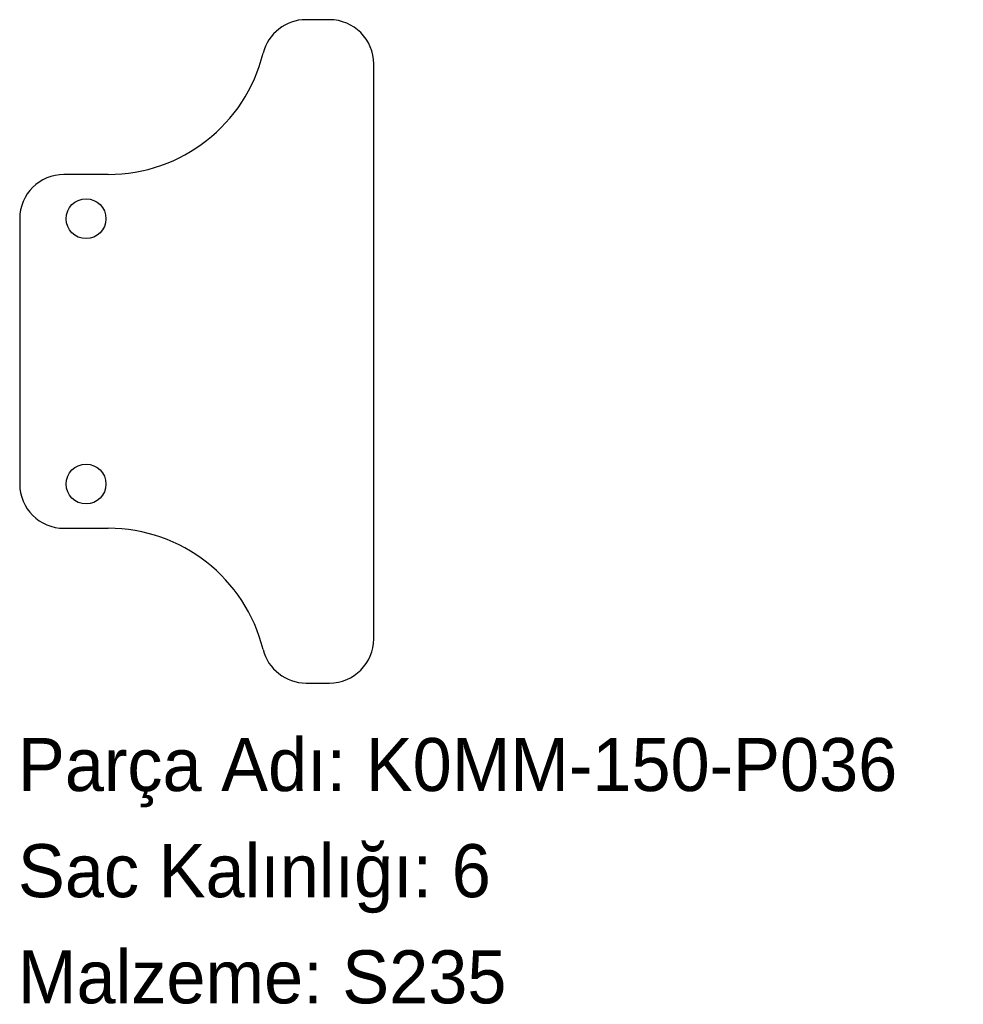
# Model space of a CAD drawing. Header units: millimetres. Extents: x 0 to 214, y -72 to 150.
import ezdxf

# ---------------------------------------------------------------- set-up
doc = ezdxf.new("R2010")
doc.units = ezdxf.units.MM
doc.linetypes.add('SLD-Katı', pattern=[0])
doc.linetypes.add('SLD-Sürekli', pattern=[0])
doc.layers.add('METIN', color=96, linetype='SLD-Katı')
doc.styles.add('SLDTEXTSTYLE0', font='ARIAL.TTF', dxfattribs={"width": 0.948, "bigfont": 'bigfont'})
doc.styles.add('SLDTEXTSTYLE1', font='ARIAL.TTF', dxfattribs={"width": 0.948})

msp = doc.modelspace()

# ---------------------------------------------------------------- linework, layer by layer
at = {"color": 7, "linetype": 'SLD-Sürekli', "lineweight": 25}
for p, q in [((70.4, 150.4), (65.11, 150.4)), ((80.4, 10.4), (80.4, 140.4)), ((20.4, 115.4), (10.4, 115.4)), ((0.4, 105.4), (0.4, 45.4)), ((10.4, 35.4), (20.4, 35.4)), ((65.11, 0.4), (70.4, 0.4))]:
    msp.add_line(p, q, dxfattribs=at)
for centre in [(15.4, 105.4), (15.4, 45.4)]:
    msp.add_circle(centre, 4.5, dxfattribs=at)
for centre, radius, start, end in [((65.11, 140.4), 10, 90, 166.1122), ((70.4, 140.4), 10, 0, 90), ((20.4, 151.45), 36.05, 270, 346.1122), ((10.4, 105.4), 10, 90, 180), ((10.4, 45.4), 10, 180, 270), ((20.4, -0.65), 36.05, 13.8878, 90), ((70.4, 10.4), 10, 270, 0), ((65.11, 10.4), 10, 193.8878, 270)]:
    msp.add_arc(centre, radius, start, end, dxfattribs=at)

# ---------------------------------------------------------------- texts
at = {"layer": 'METIN', "char_height": 12, "attachment_point": 1}
for s, insert, style in [('Parça Adı: K0MM-150-P036', (0, -12.03), 'SLDTEXTSTYLE0'), ('Sac Kalınlığı: 6', (0, -36.03), 'SLDTEXTSTYLE0'), ('Malzeme: S235', (0, -60.03), 'SLDTEXTSTYLE1')]:
    msp.add_mtext(s, dxfattribs=dict(at, insert=insert, style=style))

doc.saveas('drawing.dxf')
